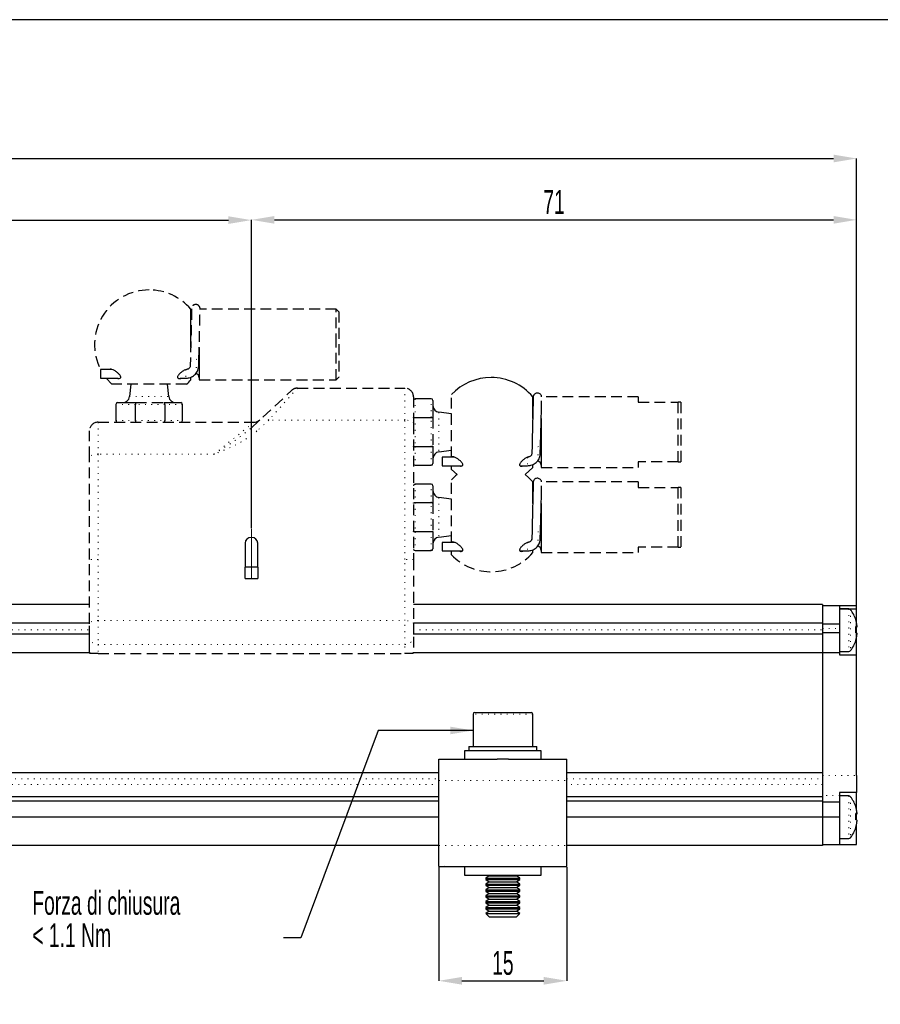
# Model space of a CAD drawing. Header units: millimetres. Extents: x 113 to 1343, y 162 to 690.
# Tile 11 of 46: x 324 to 425, y 573 to 688. Entities that reach past the tile are written whole.
import ezdxf

# ---------------------------------------------------------------- set-up
doc = ezdxf.new("R2010")
doc.units = ezdxf.units.MM
doc.header["$PDSIZE"] = -1
doc.linetypes.add('DOT2', pattern=[0.635, 0, -0.635])
doc.linetypes.add('HIDDEN', pattern=[1.905, 1.27, -0.635])
doc.layers.add('LINEE_SOTTILI', color=7, linetype='Continuous')
doc.styles.add('SLDTEXTSTYLE2', font='TXT', dxfattribs={"width": 0.605})
doc.dimstyles.new('SLDDIMSTYLE0', dxfattribs={"dimtxt": 2.8, "dimasz": 2.7, "dimexe": 0, "dimexo": 0.0625, "dimgap": 0.7, "dimtad": 1, "dimrnd": 1e-09, "dimzin": 12, "dimdsep": 46, "dimtxsty": 'SLDTEXTSTYLE2', "dimsah": 1, "dimcen": 0.09, "dimadec": 0, "dimazin": 3, "dimtfac": 1, "dimtdec": 3, "dimtofl": 0, "dimtmove": 0, "dimatfit": 3, "dimfxl": 1, "dimfrac": 2, "dimtolj": 1, "dimtzin": 12, "dimarcsym": 0})

# ---------------------------------------------------------------- blocks, each defined once
blk = doc.blocks.new('*D182')
at = {"layer": 'Defpoints', "color": 0}
for p in [(351.47, 664.76), (251.47, 628.52), (351.47, 628.52)]:
    blk.add_point(p, dxfattribs=at)
at = {"layer": 'LINEE_SOTTILI', "color": 0, "lineweight": -2}
for p, q in [((251.47, 628.59), (251.47, 664.76)), ((254.17, 664.76), (348.77, 664.76)), ((351.47, 628.59), (351.47, 664.76))]:
    blk.add_line(p, q, dxfattribs=at)
at = {"layer": 'LINEE_SOTTILI', "color": 0}
for points in [[(254.17, 665.21), (254.17, 664.31), (251.47, 664.76)], [(348.77, 664.31), (348.77, 665.21), (351.47, 664.76)]]:
    blk.add_solid(points, dxfattribs=at)
at = {"layer": 'LINEE_SOTTILI', "color": 0, "insert": (301.47, 668.26), "char_height": 2.8, "attachment_point": 2, "style": 'SLDTEXTSTYLE2'}
blk.add_mtext('\\A1;100', dxfattribs=at)
blk = doc.blocks.new('*D184')
at = {"layer": 'Defpoints', "color": 0}
for p in [(422.47, 664.79), (351.47, 628.52), (422.47, 608.89)]:
    blk.add_point(p, dxfattribs=at)
at = {"layer": 'LINEE_SOTTILI', "color": 0, "lineweight": -2}
for p, q in [((351.47, 628.59), (351.47, 664.79)), ((354.17, 664.79), (419.77, 664.79)), ((422.47, 608.95), (422.47, 664.79))]:
    blk.add_line(p, q, dxfattribs=at)
at = {"layer": 'LINEE_SOTTILI', "color": 0}
for points in [[(354.17, 665.24), (354.17, 664.34), (351.47, 664.79)], [(419.77, 664.34), (419.77, 665.24), (422.47, 664.79)]]:
    blk.add_solid(points, dxfattribs=at)
at = {"layer": 'LINEE_SOTTILI', "color": 0, "insert": (386.97, 668.29), "char_height": 2.8, "attachment_point": 2, "style": 'SLDTEXTSTYLE2'}
blk.add_mtext('\\A1;71', dxfattribs=at)
blk = doc.blocks.new('*D187')
at = {"layer": 'Defpoints', "color": 0}
for p in [(422.47, 671.99), (136.97, 635.67), (422.47, 619.54)]:
    blk.add_point(p, dxfattribs=at)
at = {"layer": 'LINEE_SOTTILI', "color": 0, "lineweight": -2}
for p, q in [((136.97, 635.73), (136.97, 671.99)), ((139.67, 671.99), (419.77, 671.99)), ((422.47, 619.6), (422.47, 671.99))]:
    blk.add_line(p, q, dxfattribs=at)
at = {"layer": 'LINEE_SOTTILI', "color": 0}
for points in [[(139.67, 672.44), (139.67, 671.54), (136.97, 671.99)], [(419.77, 671.54), (419.77, 672.44), (422.47, 671.99)]]:
    blk.add_solid(points, dxfattribs=at)
at = {"layer": 'LINEE_SOTTILI', "color": 0, "insert": (279.72, 675.49), "char_height": 2.8, "attachment_point": 2, "style": 'SLDTEXTSTYLE2'}
blk.add_mtext('\\A1;285.5', dxfattribs=at)
blk = doc.blocks.new('*D189')
at = {"layer": 'Defpoints', "color": 0}
for p in [(373.47, 588.89), (388.47, 588.89), (388.47, 575.49)]:
    blk.add_point(p, dxfattribs=at)
at = {"layer": 'LINEE_SOTTILI', "color": 0, "lineweight": -2}
for p, q in [((373.47, 588.82), (373.47, 575.49)), ((388.47, 588.82), (388.47, 575.49)), ((376.17, 575.49), (385.77, 575.49))]:
    blk.add_line(p, q, dxfattribs=at)
at = {"layer": 'LINEE_SOTTILI', "color": 0}
for points in [[(376.17, 575.94), (376.17, 575.04), (373.47, 575.49)], [(385.77, 575.04), (385.77, 575.94), (388.47, 575.49)]]:
    blk.add_solid(points, dxfattribs=at)
at = {"layer": 'LINEE_SOTTILI', "color": 0, "insert": (380.97, 578.99), "char_height": 2.8, "attachment_point": 2, "style": 'SLDTEXTSTYLE2'}
blk.add_mtext('\\A1;15', dxfattribs=at)

msp = doc.modelspace()

# ---------------------------------------------------------------- linework, layer by layer
at = {"color": 7, "linetype": 'Continuous', "lineweight": 25}
for p, q in [((344.345, 650.164), (344.345, 654.314)), ((361.723, 654.014), (361.423, 654.314)), ((344.345, 649.838), (344.345, 650.164)), ((345.345, 649.826), (345.345, 646.014)), ((344.311, 648.593), (344.285, 647.636)), ((345.284, 647.609), (345.311, 648.565)), ((335, 647.214), (333.76, 647.214)), ((333.76, 647.214), (333.76, 646.214)), ((333.76, 646.214), (335.852, 646.214)), ((343.093, 646.214), (343.785, 646.214)), ((344.345, 646.014), (344.345, 646.264)), ((361.423, 646.014), (361.723, 646.314)), ((337.332, 645.514), (337.157, 644.042)), ((341.789, 644.042), (341.614, 645.514)), ((372.573, 643.787), (370.673, 643.787)), ((384.472, 641.485), (384.472, 644.037)), ((396.85, 644.037), (396.85, 643.387)), ((335.573, 643.137), (335.573, 641.237)), ((335.773, 643.337), (337.9, 643.337)), ((337.859, 641.237), (337.859, 643.137)), ((341.245, 643.337), (343.173, 643.337)), ((341.298, 643.137), (341.298, 641.237)), ((343.373, 641.237), (343.373, 643.137)), ((372.773, 643.587), (372.773, 641.56)), ((401.85, 643.387), (401.55, 643.387)), ((370.673, 641.607), (372.573, 641.607)), ((374.95, 642.028), (373.478, 642.203)), ((385.472, 641.492), (385.472, 635.737)), ((372.573, 638.166), (370.673, 638.166)), ((372.773, 638.213), (372.773, 636.187)), ((384.39, 638.339), (384.363, 637.37)), ((385.363, 637.343), (385.389, 638.311)), ((373.478, 637.571), (374.95, 637.746)), ((375.297, 636.937), (373.838, 636.937)), ((373.838, 636.937), (373.838, 635.937)), ((370.673, 635.987), (372.573, 635.987)), ((373.838, 635.937), (376.208, 635.937)), ((382.992, 635.937), (383.863, 635.937)), ((383.595, 634.887), (384.472, 635.737)), ((384.472, 635.737), (384.472, 636.021)), ((396.85, 636.387), (396.85, 635.737)), ((401.55, 636.387), (401.85, 636.387)), ((374.95, 635.489), (375.605, 634.887)), ((372.573, 633.787), (370.673, 633.787)), ((372.773, 633.587), (372.773, 631.56)), ((384.472, 631.485), (384.472, 634.037)), ((396.85, 634.037), (396.85, 633.387)), ((401.85, 633.387), (401.55, 633.387)), ((374.95, 632.028), (373.478, 632.203)), ((370.673, 631.607), (372.573, 631.607)), ((385.472, 631.492), (385.472, 625.737)), ((351.523, 627.508), (351.423, 627.508)), ((372.573, 628.166), (370.673, 628.166)), ((372.773, 628.213), (372.773, 626.187)), ((373.478, 627.571), (374.95, 627.746)), ((384.39, 628.339), (384.363, 627.37)), ((385.363, 627.343), (385.389, 628.311)), ((350.723, 626.859), (350.723, 624.019)), ((352.223, 624.019), (352.223, 626.859)), ((375.297, 626.937), (373.838, 626.937)), ((373.838, 626.937), (373.838, 625.937)), ((396.85, 626.387), (396.85, 625.737)), ((401.55, 626.387), (401.85, 626.387)), ((370.673, 625.987), (372.573, 625.987)), ((373.838, 625.937), (376.208, 625.937)), ((382.992, 625.937), (383.863, 625.937)), ((384.472, 625.737), (384.472, 626.021)), ((350.723, 622.684), (350.723, 624.019)), ((352.223, 624.019), (350.723, 624.019)), ((352.223, 624.019), (352.223, 622.684)), ((350.723, 622.684), (352.223, 622.684)), ((332.473, 619.637), (270.473, 619.637)), ((418.473, 619.637), (370.473, 619.637)), ((418.473, 619.637), (418.473, 617.452)), ((418.473, 619.537), (420.473, 619.537)), ((420.473, 619.537), (420.473, 617.399)), ((420.473, 619.537), (422.473, 619.537)), ((422.473, 619.142), (422.473, 619.537)), ((420.473, 619.142), (422.473, 619.142)), ((421.578, 619.137), (420.473, 619.137)), ((422.473, 617.466), (422.473, 619.142)), ((332.473, 617.452), (270.473, 617.452)), ((418.473, 617.452), (370.473, 617.452)), ((418.473, 617.452), (418.473, 616.687)), ((418.473, 617.399), (420.473, 617.399)), ((420.473, 617.399), (420.473, 616.837)), ((422.371, 617.039), (422.518, 617.04)), ((422.518, 617.202), (422.518, 617.04)), ((422.518, 616.972), (422.518, 617.047)), ((332.473, 616.187), (270.473, 616.187)), ((418.473, 616.187), (370.473, 616.187)), ((418.473, 616.687), (418.473, 616.187)), ((420.473, 616.337), (418.473, 616.337)), ((418.473, 616.187), (418.473, 613.972)), ((420.473, 616.837), (420.473, 616.337)), ((420.473, 616.337), (420.473, 614.011)), ((422.518, 616.972), (422.371, 616.973)), ((422.473, 616.637), (422.473, 616.955)), ((422.473, 616.318), (422.473, 616.637)), ((422.518, 616.301), (422.518, 616.118)), ((422.518, 616.071), (422.518, 616.118)), ((332.473, 614.067), (332.473, 615.859)), ((422.473, 613.737), (422.473, 615.853)), ((332.481, 613.972), (270.465, 613.972)), ((418.473, 613.972), (370.465, 613.972)), ((418.473, 614.011), (420.473, 614.011)), ((418.473, 613.972), (418.473, 599.876)), ((420.473, 614.137), (421.578, 614.137)), ((420.473, 614.011), (420.473, 613.737)), ((420.473, 613.737), (422.473, 613.737)), ((422.473, 599.569), (422.473, 613.737)), ((377.473, 606.787), (377.473, 602.987)), ((377.673, 606.987), (384.207, 606.987)), ((384.207, 606.987), (384.273, 606.987)), ((384.473, 602.987), (384.473, 606.787)), ((376.473, 602.487), (376.473, 601.487)), ((385.473, 602.487), (376.473, 602.487)), ((376.973, 602.987), (376.973, 602.487)), ((376.973, 602.987), (384.973, 602.987)), ((384.973, 602.487), (384.973, 602.987)), ((385.473, 601.487), (385.473, 602.487)), ((373.473, 601.487), (380.304, 601.487)), ((373.473, 598.987), (373.473, 601.487)), ((381.642, 601.487), (380.304, 601.487)), ((381.642, 601.487), (388.473, 601.487)), ((388.473, 598.987), (388.473, 601.487)), ((373.473, 599.876), (263.473, 599.876)), ((418.473, 599.876), (388.473, 599.876)), ((418.473, 599.876), (418.473, 599.191)), ((373.473, 591.387), (373.473, 598.987)), ((388.473, 591.387), (388.473, 598.987)), ((418.473, 599.191), (418.473, 598.532)), ((422.473, 599.569), (422.473, 597.587)), ((418.473, 598.532), (418.473, 597.093)), ((422.473, 597.587), (420.473, 597.587)), ((420.473, 597.587), (420.473, 597.226)), ((422.473, 595.47), (422.473, 597.587)), ((373.473, 597.093), (263.473, 597.093)), ((373.473, 596.588), (263.473, 596.588)), ((418.473, 597.093), (388.473, 597.093)), ((418.473, 596.588), (388.473, 596.588)), ((418.473, 597.093), (418.473, 596.588)), ((418.473, 596.588), (418.473, 594.683)), ((418.473, 596.499), (420.473, 596.499)), ((420.473, 597.226), (420.473, 596.499)), ((421.578, 597.187), (420.473, 597.187)), ((420.473, 596.499), (420.473, 594.729)), ((422.371, 595.089), (422.518, 595.09)), ((422.518, 595.252), (422.518, 595.09)), ((422.518, 595.022), (422.518, 595.097)), ((373.473, 594.683), (263.473, 594.683)), ((418.473, 594.683), (388.473, 594.683)), ((418.473, 594.729), (420.473, 594.729)), ((418.473, 594.683), (418.473, 591.387)), ((420.473, 594.729), (420.473, 591.487)), ((422.518, 595.022), (422.371, 595.023)), ((422.473, 594.687), (422.473, 595.005)), ((422.473, 594.368), (422.473, 594.687)), ((422.518, 594.351), (422.518, 594.168)), ((422.518, 594.121), (422.518, 594.168)), ((422.473, 591.487), (422.473, 593.857)), ((420.473, 592.187), (421.578, 592.187)), ((373.473, 591.387), (263.473, 591.387)), ((373.473, 588.887), (373.473, 591.387)), ((388.473, 588.887), (388.473, 591.387)), ((418.473, 591.387), (388.473, 591.387)), ((418.473, 591.487), (420.473, 591.487)), ((420.473, 591.487), (422.473, 591.487)), ((373.473, 588.887), (380.304, 588.887)), ((374.092, 588.855), (374.075, 588.887)), ((374.152, 588.887), (374.092, 588.855)), ((376.473, 588.887), (376.473, 587.887)), ((380.304, 588.887), (381.642, 588.887)), ((381.642, 588.887), (388.473, 588.887)), ((385.473, 587.887), (385.473, 588.887)), ((387.854, 588.855), (387.794, 588.887)), ((387.871, 588.887), (387.854, 588.855)), ((376.473, 587.887), (377.989, 587.887)), ((377.989, 587.887), (385.473, 587.887)), ((379.363, 587.806), (378.973, 587.533)), ((378.973, 587.533), (378.973, 587.39)), ((378.973, 587.533), (380.574, 587.533)), ((378.973, 587.39), (379.363, 587.117)), ((378.973, 587.39), (380.574, 587.39)), ((379.363, 587.117), (378.973, 586.844)), ((379.247, 587.887), (379.363, 587.806)), ((379.363, 587.806), (380.652, 587.806)), ((379.363, 587.117), (380.652, 587.117)), ((380.574, 587.533), (382.973, 587.533)), ((380.574, 587.39), (382.973, 587.39)), ((380.652, 587.806), (382.583, 587.806)), ((380.652, 587.117), (382.583, 587.117)), ((382.583, 587.806), (382.698, 587.887)), ((382.973, 587.533), (382.583, 587.806)), ((382.583, 587.117), (382.973, 587.39)), ((382.973, 586.844), (382.583, 587.117)), ((382.973, 587.39), (382.973, 587.533)), ((378.973, 586.844), (378.973, 586.702)), ((378.973, 586.844), (380.574, 586.844)), ((378.973, 586.702), (379.363, 586.429)), ((378.973, 586.702), (380.574, 586.702)), ((379.363, 586.429), (378.973, 586.156)), ((378.973, 586.156), (378.973, 586.014)), ((378.973, 586.156), (380.574, 586.156)), ((378.973, 586.014), (379.363, 585.74)), ((378.973, 586.014), (380.574, 586.014)), ((379.363, 586.429), (380.652, 586.429)), ((380.574, 586.844), (382.973, 586.844)), ((380.574, 586.702), (382.973, 586.702)), ((380.574, 586.156), (382.973, 586.156)), ((380.574, 586.014), (382.973, 586.014)), ((380.652, 586.429), (382.583, 586.429)), ((382.583, 586.429), (382.973, 586.702)), ((382.973, 586.156), (382.583, 586.429)), ((382.583, 585.74), (382.973, 586.014)), ((382.973, 586.702), (382.973, 586.844)), ((382.973, 586.014), (382.973, 586.156)), ((379.363, 585.74), (378.973, 585.467)), ((378.973, 585.467), (378.973, 585.325)), ((378.973, 585.467), (380.574, 585.467)), ((378.973, 585.325), (379.363, 585.052)), ((378.973, 585.325), (380.574, 585.325)), ((379.363, 585.052), (378.973, 584.779)), ((378.973, 584.779), (378.973, 584.637)), ((378.973, 584.779), (380.574, 584.779)), ((379.363, 585.74), (380.652, 585.74)), ((379.363, 585.052), (380.652, 585.052)), ((380.574, 585.467), (382.973, 585.467)), ((380.574, 585.325), (382.973, 585.325)), ((380.574, 584.779), (382.973, 584.779)), ((380.652, 585.74), (382.583, 585.74)), ((380.652, 585.052), (382.583, 585.052)), ((382.973, 585.467), (382.583, 585.74)), ((382.583, 585.052), (382.973, 585.325)), ((382.973, 584.779), (382.583, 585.052)), ((382.973, 585.325), (382.973, 585.467)), ((382.973, 584.637), (382.973, 584.779)), ((378.973, 584.637), (379.363, 584.364)), ((378.973, 584.637), (380.574, 584.637)), ((379.363, 584.364), (378.973, 584.09)), ((378.973, 584.09), (378.973, 583.948)), ((378.973, 584.09), (380.574, 584.09)), ((378.973, 583.948), (379.363, 583.675)), ((378.973, 583.948), (380.574, 583.948)), ((379.363, 583.675), (378.973, 583.402)), ((379.363, 584.364), (380.652, 584.364)), ((379.363, 583.675), (380.652, 583.675)), ((380.574, 584.637), (382.973, 584.637)), ((380.574, 584.09), (382.973, 584.09)), ((380.574, 583.948), (382.973, 583.948)), ((380.652, 584.364), (382.583, 584.364)), ((380.652, 583.675), (382.583, 583.675)), ((382.583, 584.364), (382.973, 584.637)), ((382.973, 584.09), (382.583, 584.364)), ((382.583, 583.675), (382.973, 583.948)), ((382.973, 583.402), (382.583, 583.675)), ((382.973, 583.948), (382.973, 584.09)), ((378.973, 583.402), (378.973, 583.377)), ((378.973, 583.402), (380.574, 583.402)), ((378.973, 583.377), (379.363, 582.987)), ((378.973, 583.377), (382.933, 583.377)), ((379.363, 582.987), (382.55, 582.987)), ((380.574, 583.402), (382.973, 583.402)), ((382.55, 582.987), (382.583, 582.987)), ((382.583, 582.987), (382.973, 583.377)), ((382.933, 583.377), (382.973, 583.377)), ((382.973, 583.377), (382.973, 583.402))]:
    msp.add_line(p, q, dxfattribs=at)
at = {"color": 7, "linetype": 'HIDDEN', "lineweight": 25}
for p, q in [((361.423, 654.314), (345.446, 654.314)), ((361.423, 650.164), (361.423, 654.314)), ((361.723, 654.014), (361.723, 650.164)), ((361.423, 646.014), (361.423, 650.164)), ((361.723, 650.164), (361.723, 646.314)), ((334.437, 646.214), (335.075, 645.514)), ((345.345, 646.014), (361.423, 646.014)), ((343.87, 645.514), (335.075, 645.514)), ((352.823, 641.642), (356.185, 644.769)), ((356.866, 645.037), (369.473, 645.037)), ((370.473, 644.037), (370.473, 640.91)), ((374.95, 636.928), (374.95, 644.284)), ((396.85, 644.037), (385.521, 644.037)), ((337.9, 643.337), (341.245, 643.337)), ((396.85, 643.387), (401.55, 643.387)), ((401.55, 636.387), (401.55, 643.387)), ((401.85, 643.387), (401.85, 636.387)), ((351.424, 640.34), (352.823, 641.642)), ((372.773, 641.56), (372.773, 638.213)), ((333.473, 641.037), (351.78, 641.037)), ((370.473, 640.91), (370.473, 624.937)), ((332.473, 636.91), (332.473, 640.037)), ((332.473, 624.937), (332.473, 636.91)), ((374.95, 635.489), (374.95, 635.937)), ((385.472, 635.737), (396.85, 635.737)), ((401.55, 636.387), (396.85, 636.387)), ((374.95, 626.928), (374.95, 634.284)), ((396.85, 634.037), (385.521, 634.037)), ((396.85, 633.387), (401.55, 633.387)), ((401.55, 626.387), (401.55, 633.387)), ((401.85, 633.387), (401.85, 626.387)), ((372.773, 631.56), (372.773, 628.213)), ((401.55, 626.387), (396.85, 626.387)), ((374.95, 625.489), (374.95, 625.937)), ((385.472, 625.737), (396.85, 625.737)), ((332.473, 617.396), (332.473, 624.937)), ((370.473, 624.937), (370.473, 617.396)), ((332.473, 615.859), (332.473, 617.396)), ((370.473, 617.396), (370.473, 615.859)), ((370.473, 615.859), (370.473, 614.067)), ((333.473, 613.887), (332.502, 613.887)), ((333.473, 613.887), (369.473, 613.887)), ((370.444, 613.887), (369.473, 613.887))]:
    msp.add_line(p, q, dxfattribs=at)
at = {"color": 7, "linetype": 'DOT2', "lineweight": 18}
for p, q in [((343.785, 647.214), (343.785, 646.214)), ((356.866, 645.037), (353.504, 641.284)), ((369.473, 641.284), (369.473, 645.037)), ((337.157, 644.042), (341.789, 644.042)), ((370.673, 643.787), (370.673, 641.607)), ((372.573, 641.607), (372.573, 643.787)), ((337.859, 643.137), (335.573, 643.137)), ((341.298, 643.137), (337.859, 643.137)), ((343.373, 643.137), (341.298, 643.137)), ((370.673, 641.607), (370.673, 638.166)), ((372.573, 638.166), (372.573, 641.607)), ((373.478, 642.203), (373.478, 637.571)), ((333.473, 641.037), (333.473, 637.284)), ((335.573, 641.237), (337.859, 641.237)), ((337.859, 641.237), (341.298, 641.237)), ((341.298, 641.237), (343.373, 641.237)), ((347.073, 637.284), (351.78, 641.037)), ((353.504, 641.284), (352.105, 639.982)), ((369.473, 641.284), (353.504, 641.284)), ((369.473, 624.937), (369.473, 641.284)), ((370.673, 638.166), (370.673, 635.987)), ((372.573, 635.987), (372.573, 638.166)), ((333.473, 637.284), (333.473, 624.937)), ((347.073, 637.284), (333.473, 637.284)), ((383.863, 636.937), (383.863, 635.937)), ((370.673, 633.787), (370.673, 631.607)), ((372.573, 631.607), (372.573, 633.787)), ((373.478, 632.203), (373.478, 627.571)), ((370.673, 631.607), (370.673, 628.166)), ((372.573, 628.166), (372.573, 631.607)), ((370.673, 628.166), (370.673, 625.987)), ((372.573, 625.987), (372.573, 628.166)), ((383.863, 626.937), (383.863, 625.937)), ((333.473, 624.937), (332.473, 624.937)), ((333.473, 624.937), (333.473, 617.77)), ((369.473, 617.77), (369.473, 624.937)), ((370.473, 624.937), (369.473, 624.937)), ((421.578, 619.137), (421.578, 614.137)), ((421.77, 619.041), (421.77, 614.232)), ((333.473, 617.77), (333.473, 614.952)), ((333.473, 617.77), (369.473, 617.77)), ((369.473, 614.952), (369.473, 617.77)), ((270.473, 616.687), (332.473, 616.687)), ((370.473, 616.687), (418.473, 616.687)), ((418.473, 616.837), (420.473, 616.837)), ((422.386, 616.637), (422.473, 616.637)), ((333.473, 614.952), (369.473, 614.952)), ((333.473, 614.952), (333.473, 613.887)), ((369.473, 613.887), (369.473, 614.952)), ((384.473, 606.787), (377.473, 606.787)), ((263.473, 599.191), (373.473, 599.191)), ((373.473, 598.987), (388.473, 598.987)), ((388.473, 599.191), (418.473, 599.191)), ((418.473, 599.569), (422.473, 599.569)), ((373.473, 598.532), (263.473, 598.532)), ((418.473, 598.532), (388.473, 598.532)), ((420.473, 597.226), (418.473, 597.226)), ((421.578, 597.187), (421.578, 592.187)), ((421.77, 597.091), (421.77, 592.282)), ((422.386, 594.687), (422.473, 594.687)), ((373.473, 591.387), (388.473, 591.387))]:
    msp.add_line(p, q, dxfattribs=at)
msp.add_lwpolyline([(113.142, 688.279), (113.142, 457.708), (536.61, 457.708), (536.61, 688.279)], close=True)
at = {"color": 7, "linetype": 'Continuous', "lineweight": 25, "flags": 128}
for points in [[(344.433, 653.78), (344.383, 653.872), (344.345, 654.064)], [(384.515, 643.582), (384.51, 643.595), (384.472, 643.787)], [(375.605, 634.887), (375.42, 634.733), (374.95, 634.284)], [(384.472, 634.037), (383.995, 634.538), (383.595, 634.887)], [(384.515, 633.582), (384.51, 633.595), (384.472, 633.787)], [(422.371, 617.857), (422.378, 617.854), (422.382, 617.851), (422.385, 617.847), (422.386, 617.841), (422.385, 617.835), (422.382, 617.828), (422.381, 617.825)], [(422.371, 595.907), (422.378, 595.904), (422.382, 595.901), (422.385, 595.897), (422.386, 595.891), (422.385, 595.885), (422.382, 595.878), (422.381, 595.875)]]:
    msp.add_lwpolyline(points, dxfattribs=at)
at = {"color": 7, "linetype": 'DOT2', "lineweight": 18, "flags": 128}
for points in [[(344.311, 648.593), (344.32, 648.558), (344.392, 648.491), (344.528, 648.438), (344.708, 648.406), (344.903, 648.4), (345.084, 648.422), (345.223, 648.468), (345.3, 648.53), (345.311, 648.567)], [(344.285, 647.636), (344.293, 647.601), (344.366, 647.535), (344.502, 647.481), (344.681, 647.449), (344.876, 647.444), (345.057, 647.465), (345.197, 647.511), (345.274, 647.574), (345.284, 647.609)], [(353.504, 641.284), (353.39, 641.385), (353.279, 641.473), (353.174, 641.546), (353.078, 641.603), (352.992, 641.642), (352.92, 641.661), (352.863, 641.661), (352.823, 641.642)], [(352.105, 639.982), (351.991, 640.083), (351.88, 640.171), (351.775, 640.244), (351.678, 640.301), (351.593, 640.34), (351.521, 640.359), (351.464, 640.359), (351.424, 640.34)], [(370.473, 640.91), (370.454, 640.983), (370.397, 641.053), (370.304, 641.118), (370.18, 641.175), (370.028, 641.221), (369.855, 641.256), (369.668, 641.277), (369.473, 641.284)], [(384.39, 638.339), (384.398, 638.307), (384.47, 638.246), (384.607, 638.196), (384.786, 638.167), (384.981, 638.161), (385.162, 638.181), (385.302, 638.222), (385.378, 638.279), (385.389, 638.313)], [(333.473, 637.284), (333.278, 637.277), (333.09, 637.256), (332.917, 637.221), (332.766, 637.175), (332.641, 637.118), (332.549, 637.053), (332.492, 636.983), (332.473, 636.91)], [(384.363, 637.37), (384.372, 637.339), (384.444, 637.277), (384.58, 637.228), (384.76, 637.199), (384.955, 637.193), (385.136, 637.213), (385.275, 637.254), (385.352, 637.311), (385.363, 637.343)], [(384.39, 628.339), (384.398, 628.307), (384.47, 628.246), (384.607, 628.196), (384.786, 628.167), (384.981, 628.161), (385.162, 628.181), (385.302, 628.222), (385.378, 628.279), (385.389, 628.313)], [(384.363, 627.37), (384.372, 627.339), (384.444, 627.277), (384.58, 627.228), (384.76, 627.199), (384.955, 627.193), (385.136, 627.213), (385.275, 627.254), (385.352, 627.311), (385.363, 627.343)], [(333.473, 617.77), (333.278, 617.763), (333.09, 617.742), (332.917, 617.707), (332.766, 617.661), (332.641, 617.604), (332.549, 617.539), (332.492, 617.469), (332.473, 617.396)], [(370.473, 617.396), (370.454, 617.469), (370.397, 617.539), (370.304, 617.604), (370.18, 617.661), (370.028, 617.707), (369.855, 617.742), (369.668, 617.763), (369.473, 617.77)]]:
    msp.add_lwpolyline(points, dxfattribs=at)
at = {"color": 7, "linetype": 'HIDDEN', "lineweight": 25}
for centre, radius, start, end in [((339.473, 650.164), 6.4, 90, 207.44762), ((339.473, 650.164), 6.4, 40.4239, 90), ((356.866, 644.037), 1, 90, 132.92997), ((369.473, 644.037), 1, 0, 90), ((333.473, 640.037), 1, 90, 180), ((379.6, 629.887), 6.4, 223.40101, 319.5761)]:
    msp.add_arc(centre, radius, start, end, dxfattribs=at)
at = {"color": 7, "linetype": 'Continuous', "lineweight": 25}
for centre, radius, start, end in [((339.473, 650.164), 6.4, 313.40101, 319.5761), ((344.845, 646.264), 0.5, 0, 81.16622), ((379.6, 639.887), 6.4, 90, 136.59899), ((379.6, 639.887), 6.4, 40.4239, 90), ((336.362, 644.137), 0.8, 270, 353.21671), ((342.583, 644.137), 0.8, 186.78329, 270), ((370.673, 643.587), 0.2, 90, 180), ((372.573, 643.587), 0.2, 0, 90), ((335.773, 643.137), 0.2, 90, 180), ((343.173, 643.137), 0.2, 0, 90), ((373.573, 642.997), 0.8, 180, 263.21671), ((351.78, 642.037), 1, 270, 312.92997), ((335.773, 641.237), 0.2, 180, 270), ((343.173, 641.237), 0.2, 270, 0), ((373.573, 636.776), 0.8, 96.78329, 180), ((370.673, 636.187), 0.2, 180, 270), ((372.573, 636.187), 0.2, 270, 0), ((384.972, 635.987), 0.5, 0, 86.24324), ((370.673, 633.587), 0.2, 90, 180), ((372.573, 633.587), 0.2, 0, 90), ((373.573, 632.997), 0.8, 180, 263.21671), ((351.398, 626.832), 0.676, 87.91798, 177.75439), ((351.547, 626.832), 0.676, 2.24561, 92.08202), ((373.573, 626.776), 0.8, 96.78329, 180), ((384.972, 625.987), 0.5, 0, 86.24324), ((370.673, 626.187), 0.2, 180, 270), ((372.573, 626.187), 0.2, 270, 0), ((421.578, 618.897), 0.24, 36.94613, 90), ((418.573, 616.637), 4, 17.59429, 36.94613), ((418.587, 616.66), 3.968, 7.85171, 17.55744), ((422.249, 616.36), 0.732, 68.37442, 80.3976), ((417.991, 616.712), 4.396, 355.18107, 4.81893), ((422.249, 617.652), 0.732, 279.6024, 291.62558), ((422.249, 615.621), 0.732, 68.37442, 80.3976), ((418.587, 616.66), 3.968, 342.44256, 352.14829), ((418.587, 616.613), 3.968, 342.44256, 352.14829), ((417.997, 616.561), 4.39, 357.12727, 0.9906), ((418.573, 616.637), 4, 323.05387, 342.40571), ((422.339, 615.429), 0.0462, 358.19592, 47.34877), ((421.578, 614.377), 0.24, 270, 323.05387), ((377.673, 606.787), 0.2, 90, 180), ((384.273, 606.787), 0.2, 0, 90), ((421.578, 596.947), 0.24, 36.94613, 90), ((418.573, 594.687), 4, 17.59429, 36.94613), ((418.587, 594.71), 3.968, 7.85171, 17.55744), ((422.249, 594.41), 0.732, 68.37442, 80.3976), ((417.991, 594.762), 4.396, 355.18107, 4.81893), ((422.249, 595.702), 0.732, 279.6024, 291.62558), ((422.249, 593.671), 0.732, 68.37442, 80.3976), ((418.587, 594.71), 3.968, 342.44256, 352.14829), ((418.587, 594.663), 3.968, 342.44256, 352.14829), ((417.997, 594.611), 4.39, 357.12727, 0.99059), ((418.573, 594.687), 4, 323.05387, 342.40571), ((422.339, 593.479), 0.0462, 358.19592, 47.34877), ((421.578, 592.427), 0.24, 270, 323.05387)]:
    msp.add_arc(centre, radius, start, end, dxfattribs=at)
at = {"color": 7, "linetype": 'DOT2', "lineweight": 18}
for centre, start, end in [((333.428, 615.908), 182.95214, 272.67534), ((369.517, 615.908), 267.32466, 357.04786)]:
    msp.add_arc(centre, 0.957, start, end, dxfattribs=at)
at = {"color": 7, "linetype": 'Continuous', "lineweight": 25}
for centre, start_param, end_param in [((333.473, 614.067), 3.1415927, 3.3832242), ((369.473, 614.067), 6.0415537, 6.2831853)]:
    msp.add_ellipse(centre, major_axis=(1, 0), ratio=0.7524873, start_param=start_param, end_param=end_param, dxfattribs=at)
at = {"color": 7, "linetype": 'HIDDEN', "lineweight": 25}
for points, knots in [([(344.449, 654.33), (344.449, 654.331), (344.449, 654.334), (344.449, 654.259), (344.446, 654.027), (344.435, 653.499), (344.417, 652.719), (344.394, 651.758), (344.367, 650.688), (344.339, 649.599), (344.32, 648.92), (344.311, 648.593)], [0, 0, 0, 0, 0.0089747, 0.0662937, 0.1794979, 0.3149848, 0.4535276, 0.5924629, 0.7314845, 0.8705317, 1, 1, 1, 1]), ([(345.311, 648.565), (345.316, 648.746), (345.33, 649.273), (345.355, 650.205), (345.383, 651.3), (345.408, 652.318), (345.428, 653.186), (345.443, 653.85), (345.448, 654.193), (345.449, 654.32), (345.449, 654.356), (345.448, 654.393), (345.441, 654.443), (345.425, 654.515), (345.374, 654.634), (345.261, 654.76), (345.095, 654.844), (344.916, 654.865), (344.751, 654.824), (344.627, 654.746), (344.545, 654.658), (344.495, 654.573), (344.469, 654.502), (344.458, 654.455), (344.453, 654.428), (344.45, 654.407), (344.448, 654.382), (344.445, 654.329), (344.439, 654.207), (344.43, 653.928), (344.426, 653.809)], [0, 0, 0, 0, 0.0491239, 0.1432162, 0.2374959, 0.3317803, 0.426078, 0.5204127, 0.6148718, 0.662497, 0.6877049, 0.6972233, 0.7011514, 0.7067439, 0.7174874, 0.7342513, 0.7491172, 0.7646418, 0.7797495, 0.7917885, 0.8019182, 0.8104296, 0.8172052, 0.8217244, 0.8250381, 0.82906, 0.8362356, 0.8557688, 0.9381404, 1, 1, 1, 1])]:
    msp.add_open_spline(points, degree=3, knots=knots, dxfattribs=at)
at = {"color": 7, "linetype": 'Continuous', "lineweight": 25}
for points, knots in [([(335.699, 646.214), (335.758, 646.193), (335.889, 646.147), (336.033, 646.171), (336.119, 646.234), (336.148, 646.309), (336.133, 646.405), (336.075, 646.526), (335.943, 646.694), (335.705, 646.914), (335.405, 647.12), (335.131, 647.246), (334.954, 647.27), (334.863, 647.254), (334.84, 647.22), (334.836, 647.214)], [0, 0, 0, 0, 0.0801942, 0.1791382, 0.2250763, 0.2714267, 0.3115614, 0.3577076, 0.4259627, 0.5387345, 0.6984464, 0.8325202, 0.9200082, 0.985367, 1, 1, 1, 1]), ([(344.038, 647.253), (344.032, 647.256), (343.986, 647.278), (343.831, 647.246), (343.583, 647.144), (343.295, 646.954), (343.06, 646.753), (342.908, 646.579), (342.832, 646.454), (342.8, 646.354), (342.806, 646.276), (342.848, 646.211), (342.947, 646.163), (343.093, 646.152), (343.21, 646.196), (343.259, 646.214)], [0, 0, 0, 0, 0.0137182, 0.1084266, 0.2459851, 0.3884092, 0.5182854, 0.5907324, 0.6456834, 0.6874877, 0.729459, 0.7685926, 0.8304676, 0.9305881, 1, 1, 1, 1]), ([(343.785, 646.214), (343.917, 646.223), (344.238, 646.247), (344.711, 646.476), (345.103, 646.891), (345.264, 647.306), (345.28, 647.549), (345.284, 647.609)], [0, 0, 0, 0, 0.1721529, 0.4203831, 0.6715209, 0.9191967, 1, 1, 1, 1]), ([(344.285, 647.636), (344.281, 647.601), (344.271, 647.514), (344.197, 647.389), (344.08, 647.285), (343.984, 647.254), (343.945, 647.242)], [0, 0, 0, 0, 0.2194638, 0.533377, 0.8099504, 1, 1, 1, 1]), ([(384.527, 643.95), (384.527, 643.949), (384.528, 643.943), (384.526, 643.819), (384.519, 643.479), (384.505, 642.844), (384.484, 641.986), (384.459, 640.974), (384.431, 639.881), (384.407, 638.985), (384.394, 638.487), (384.39, 638.339)], [0, 0, 0, 0, 0.0224842, 0.1078632, 0.2365196, 0.3762869, 0.5171134, 0.6581008, 0.7991295, 0.9401704, 1, 1, 1, 1]), ([(385.522, 644.037), (385.521, 644.046), (385.515, 644.084), (385.483, 644.192), (385.396, 644.321), (385.251, 644.427), (385.072, 644.479), (384.892, 644.461), (384.747, 644.391), (384.651, 644.305), (384.59, 644.218), (384.555, 644.14), (384.539, 644.08), (384.533, 644.046), (384.53, 644.026), (384.528, 644.008), (384.526, 643.983), (384.523, 643.92), (384.519, 643.824), (384.513, 643.622), (384.512, 643.6)], [0, 0, 0, 0, 0.0109192, 0.0466338, 0.1022235, 0.1571788, 0.2138117, 0.2762162, 0.324307, 0.3640296, 0.3976196, 0.425199, 0.4454905, 0.4577445, 0.4685261, 0.484029, 0.5158174, 0.6256314, 0.9591253, 1, 1, 1, 1]), ([(337.9, 643.337), (337.899, 643.337), (337.896, 643.336), (337.888, 643.331), (337.877, 643.307), (337.867, 643.262), (337.86, 643.203), (337.859, 643.159), (337.859, 643.137)], [0, 0, 0, 0, 0.0132613, 0.15988, 0.3749623, 0.58484, 0.792379, 1, 1, 1, 1]), ([(341.298, 643.137), (341.297, 643.159), (341.296, 643.203), (341.288, 643.262), (341.275, 643.307), (341.26, 643.331), (341.25, 643.336), (341.245, 643.337), (341.245, 643.337)], [0, 0, 0, 0, 0.207621, 0.41516, 0.6250377, 0.84012, 0.9867387, 1, 1, 1, 1]), ([(385.389, 638.311), (385.394, 638.494), (385.409, 639.027), (385.433, 639.961), (385.461, 641.049), (385.487, 642.055), (385.506, 642.883), (385.518, 643.399), (385.521, 643.544), (385.521, 643.57)], [0, 0, 0, 0, 0.0907549, 0.264586, 0.4387661, 0.6129543, 0.787164, 0.9614329, 1, 1, 1, 1]), ([(370.473, 641.56), (370.473, 641.56), (370.473, 641.564), (370.478, 641.573), (370.502, 641.586), (370.548, 641.598), (370.607, 641.606), (370.651, 641.607), (370.673, 641.607)], [0, 0, 0, 0, 0.01326127, 0.15987997, 0.37496228, 0.58483998, 0.79237905, 1, 1, 1, 1]), ([(372.573, 641.607), (372.595, 641.607), (372.639, 641.606), (372.698, 641.598), (372.743, 641.586), (372.767, 641.573), (372.773, 641.564), (372.773, 641.56), (372.773, 641.56)], [0, 0, 0, 0, 0.20762095, 0.41516002, 0.62503772, 0.84012003, 0.98673873, 1, 1, 1, 1]), ([(337.859, 641.237), (337.859, 641.215), (337.86, 641.17), (337.867, 641.112), (337.877, 641.066), (337.888, 641.042), (337.896, 641.037), (337.899, 641.037), (337.9, 641.037)], [0, 0, 0, 0, 0.207621, 0.41516, 0.6250377, 0.84012, 0.9867387, 1, 1, 1, 1]), ([(341.245, 641.037), (341.245, 641.037), (341.25, 641.037), (341.26, 641.042), (341.275, 641.066), (341.288, 641.112), (341.296, 641.17), (341.297, 641.215), (341.298, 641.237)], [0, 0, 0, 0, 0.0132613, 0.15988, 0.3749623, 0.58484, 0.792379, 1, 1, 1, 1]), ([(370.673, 638.166), (370.651, 638.167), (370.607, 638.168), (370.548, 638.175), (370.502, 638.187), (370.478, 638.2), (370.473, 638.209), (370.473, 638.213), (370.473, 638.213)], [0, 0, 0, 0, 0.207621, 0.41516, 0.6250377, 0.84012, 0.9867387, 1, 1, 1, 1]), ([(372.773, 638.213), (372.773, 638.213), (372.773, 638.209), (372.767, 638.2), (372.743, 638.187), (372.698, 638.175), (372.639, 638.168), (372.595, 638.167), (372.573, 638.166)], [0, 0, 0, 0, 0.0132613, 0.15988, 0.3749623, 0.58484, 0.792379, 1, 1, 1, 1]), ([(375.826, 635.937), (375.885, 635.916), (376.016, 635.87), (376.16, 635.894), (376.246, 635.957), (376.274, 636.032), (376.26, 636.128), (376.202, 636.249), (376.07, 636.417), (375.833, 636.637), (375.532, 636.844), (375.259, 636.968), (375.079, 636.995), (374.988, 636.97), (374.958, 636.938), (374.95, 636.928)], [0, 0, 0, 0, 0.0793548, 0.1772633, 0.2227206, 0.2685859, 0.3083006, 0.3539637, 0.4215045, 0.533096, 0.6911363, 0.8238068, 0.9103792, 0.9750539, 1, 1, 1, 1]), ([(384.1, 636.979), (384.062, 636.978), (383.947, 636.975), (383.707, 636.862), (383.422, 636.678), (383.187, 636.476), (383.035, 636.302), (382.959, 636.177), (382.927, 636.077), (382.933, 635.999), (382.975, 635.934), (383.074, 635.886), (383.22, 635.875), (383.337, 635.919), (383.386, 635.937)], [0, 0, 0, 0, 0.0700701, 0.2135465, 0.3620979, 0.4975615, 0.5731253, 0.6304403, 0.6740431, 0.7178201, 0.7586372, 0.8231741, 0.9276019, 1, 1, 1, 1]), ([(384.363, 637.37), (384.359, 637.333), (384.349, 637.243), (384.274, 637.112), (384.143, 637.003), (383.998, 636.945), (383.902, 636.939), (383.863, 636.937)], [0, 0, 0, 0, 0.1749719, 0.4238326, 0.6471804, 0.8574561, 1, 1, 1, 1]), ([(383.863, 635.937), (383.995, 635.947), (384.317, 635.971), (384.789, 636.201), (385.18, 636.618), (385.342, 637.036), (385.359, 637.281), (385.363, 637.343)], [0, 0, 0, 0, 0.172556, 0.4197777, 0.6698017, 0.9169489, 1, 1, 1, 1]), ([(385.522, 634.037), (385.521, 634.046), (385.515, 634.084), (385.483, 634.192), (385.396, 634.321), (385.251, 634.427), (385.072, 634.479), (384.892, 634.461), (384.747, 634.391), (384.651, 634.305), (384.59, 634.218), (384.555, 634.14), (384.539, 634.08), (384.533, 634.046), (384.53, 634.026), (384.528, 634.008), (384.526, 633.983), (384.523, 633.92), (384.519, 633.824), (384.513, 633.622), (384.512, 633.6)], [0, 0, 0, 0, 0.0109192, 0.0466338, 0.1022235, 0.1571788, 0.2138117, 0.2762162, 0.324307, 0.3640296, 0.3976196, 0.425199, 0.4454905, 0.4577445, 0.4685261, 0.484029, 0.5158174, 0.6256314, 0.9591253, 1, 1, 1, 1]), ([(384.527, 633.95), (384.527, 633.949), (384.528, 633.943), (384.526, 633.819), (384.519, 633.479), (384.505, 632.844), (384.484, 631.986), (384.459, 630.974), (384.431, 629.881), (384.407, 628.985), (384.394, 628.487), (384.39, 628.339)], [0, 0, 0, 0, 0.0224842, 0.1078632, 0.2365196, 0.3762869, 0.5171134, 0.6581008, 0.7991295, 0.9401704, 1, 1, 1, 1]), ([(385.389, 628.311), (385.394, 628.494), (385.409, 629.027), (385.433, 629.961), (385.461, 631.049), (385.487, 632.055), (385.506, 632.883), (385.518, 633.399), (385.521, 633.544), (385.521, 633.57)], [0, 0, 0, 0, 0.09075491, 0.26458604, 0.43876611, 0.61295434, 0.787164, 0.96143288, 1, 1, 1, 1]), ([(370.473, 631.56), (370.473, 631.56), (370.473, 631.564), (370.478, 631.573), (370.502, 631.586), (370.548, 631.598), (370.607, 631.606), (370.651, 631.607), (370.673, 631.607)], [0, 0, 0, 0, 0.01326127, 0.15987997, 0.37496228, 0.58483998, 0.79237905, 1, 1, 1, 1]), ([(372.573, 631.607), (372.595, 631.607), (372.639, 631.606), (372.698, 631.598), (372.743, 631.586), (372.767, 631.573), (372.773, 631.564), (372.773, 631.56), (372.773, 631.56)], [0, 0, 0, 0, 0.207621, 0.41516, 0.6250377, 0.84012, 0.9867387, 1, 1, 1, 1]), ([(370.673, 628.166), (370.651, 628.167), (370.607, 628.168), (370.548, 628.175), (370.502, 628.187), (370.478, 628.2), (370.473, 628.209), (370.473, 628.213), (370.473, 628.213)], [0, 0, 0, 0, 0.207621, 0.41516, 0.6250377, 0.84012, 0.9867387, 1, 1, 1, 1]), ([(372.773, 628.213), (372.773, 628.213), (372.773, 628.209), (372.767, 628.2), (372.743, 628.187), (372.698, 628.175), (372.639, 628.168), (372.595, 628.167), (372.573, 628.166)], [0, 0, 0, 0, 0.0132613, 0.15988, 0.3749623, 0.58484, 0.792379, 1, 1, 1, 1]), ([(375.826, 625.937), (375.885, 625.916), (376.016, 625.87), (376.16, 625.894), (376.246, 625.957), (376.274, 626.032), (376.26, 626.128), (376.202, 626.249), (376.07, 626.417), (375.833, 626.637), (375.532, 626.844), (375.259, 626.968), (375.079, 626.995), (374.988, 626.97), (374.958, 626.938), (374.95, 626.928)], [0, 0, 0, 0, 0.07935484, 0.17726334, 0.22272064, 0.26858592, 0.30830057, 0.35396374, 0.42150445, 0.53309599, 0.69113634, 0.82380684, 0.9103792, 0.97505391, 1, 1, 1, 1]), ([(384.1, 626.979), (384.062, 626.978), (383.947, 626.975), (383.707, 626.862), (383.422, 626.678), (383.187, 626.476), (383.035, 626.302), (382.959, 626.177), (382.927, 626.077), (382.933, 625.999), (382.975, 625.934), (383.074, 625.886), (383.22, 625.875), (383.337, 625.919), (383.386, 625.937)], [0, 0, 0, 0, 0.0700701, 0.2135465, 0.3620979, 0.4975615, 0.5731253, 0.6304403, 0.6740431, 0.7178201, 0.7586372, 0.8231741, 0.9276019, 1, 1, 1, 1]), ([(384.363, 627.37), (384.359, 627.333), (384.349, 627.243), (384.274, 627.112), (384.143, 627.003), (383.998, 626.945), (383.902, 626.939), (383.863, 626.937)], [0, 0, 0, 0, 0.1749719, 0.4238326, 0.6471804, 0.8574561, 1, 1, 1, 1]), ([(383.863, 625.937), (383.995, 625.947), (384.317, 625.971), (384.789, 626.201), (385.18, 626.618), (385.342, 627.036), (385.359, 627.281), (385.363, 627.343)], [0, 0, 0, 0, 0.172556, 0.4197777, 0.6698017, 0.9169489, 1, 1, 1, 1])]:
    msp.add_open_spline(points, degree=3, knots=knots, dxfattribs=at)
at = {"color": 7, "linetype": 'DOT2', "lineweight": 18}
for points, knots in [([(347.073, 637.284), (347.08, 637.288), (347.151, 637.333), (347.487, 637.547), (348.357, 638.106), (349.821, 639.046), (350.852, 639.878), (351.424, 640.34)], [0, 0, 0, 0, 0.004, 0.0453107, 0.2144291, 0.5642132, 1, 1, 1, 1]), ([(352.105, 639.982), (351.412, 639.471), (350.197, 638.575), (348.494, 637.856), (347.527, 637.462), (347.158, 637.317), (347.08, 637.287), (347.073, 637.284)], [0, 0, 0, 0, 0.4530468, 0.79405113, 0.95656046, 0.99625442, 1, 1, 1, 1])]:
    msp.add_open_spline(points, degree=3, knots=knots, dxfattribs=at)
at = {"layer": 'LINEE_SOTTILI', "color": 7, "lineweight": 18}
msp.add_line((351.473, 622.684), (351.473, 628.524), dxfattribs=at)
at = {"layer": 'LINEE_SOTTILI', "color": 7}
for p, q in [((366.359, 604.865), (357.249, 580.521)), ((377.491, 604.865), (366.359, 604.865)), ((357.249, 580.521), (355.249, 580.521))]:
    msp.add_line(p, q, dxfattribs=at)
msp.add_solid([(377.491, 604.865), (374.791, 605.315), (374.791, 604.415)], dxfattribs=at)

# ---------------------------------------------------------------- texts
at = {"layer": 'LINEE_SOTTILI', "color": 7, "char_height": 2.8, "attachment_point": 1, "style": 'SLDTEXTSTYLE2'}
for s, insert in [('Forza di chiusura', (325.76, 586.042)), ('< 1.1 Nm', (325.76, 582.242))]:
    msp.add_mtext(s, dxfattribs=dict(at, insert=insert))

# ---------------------------------------------------------------- dimensions: what is measured, and where the dimension line sits
at = {"layer": 'LINEE_SOTTILI', "color": 7}
for base, p1, p2, picture, middle in [((422.473, 671.99), (136.973, 635.667), (422.473, 619.537), '*D187', (279.723, 671.99)), ((351.473, 664.756), (251.473, 628.524), (351.473, 628.524), '*D182', (301.473, 664.756)), ((422.473, 664.788), (351.473, 628.524), (422.473, 608.887), '*D184', (386.973, 664.788)), ((388.473, 575.487), (373.473, 588.887), (388.473, 588.887), '*D189', (380.973, 575.487))]:
    dim = msp.add_linear_dim(base=base, p1=p1, p2=p2, dimstyle='SLDDIMSTYLE0', dxfattribs=at)
    dim.commit()
    dim.dimension.update_dxf_attribs({"geometry": picture, "text_midpoint": middle, "dimtype": 160})

doc.saveas('drawing.dxf')
